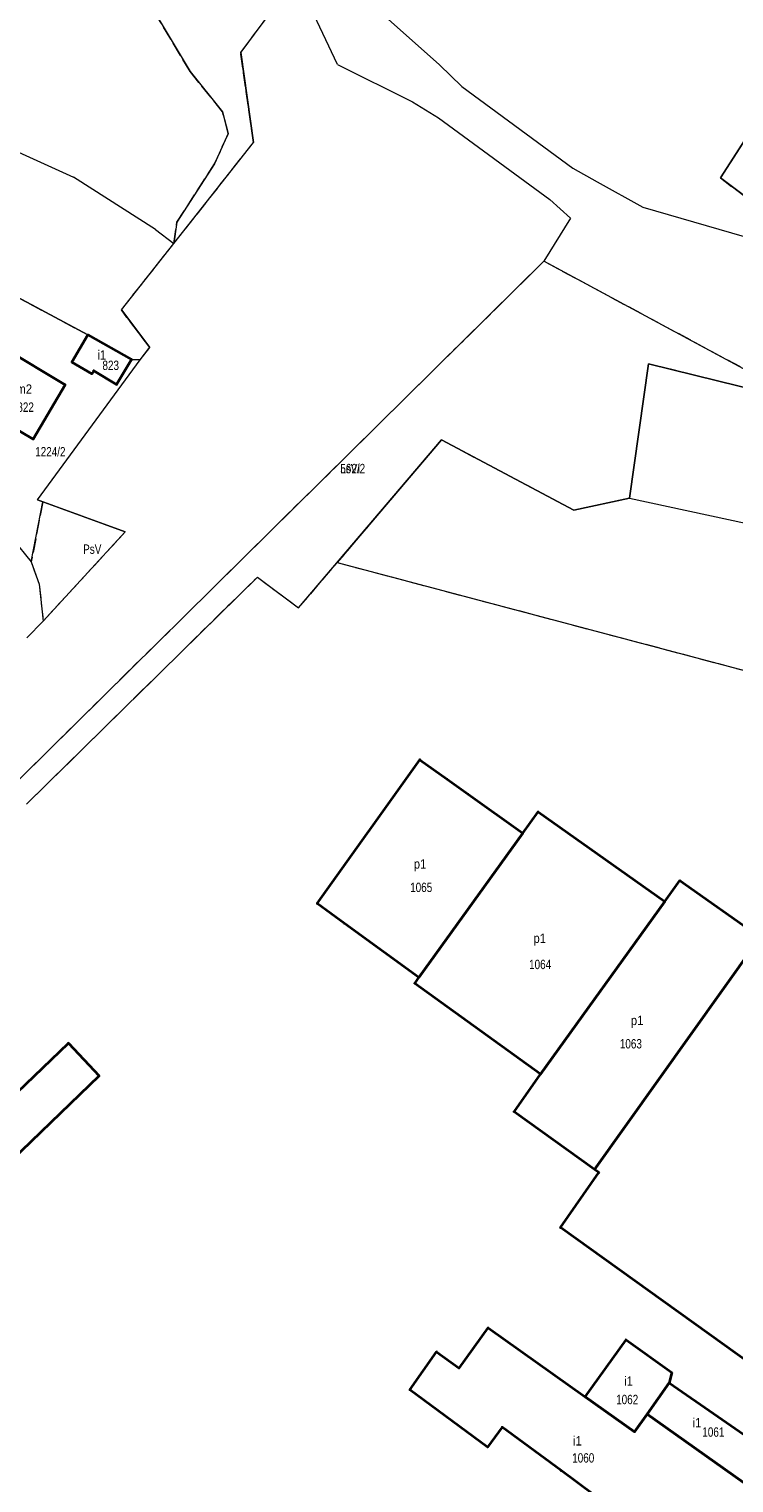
# Model space of a CAD drawing. Header units: metres. Extents: x 7496145 to 7500200, y 5498500 to 5502080.
# Tile 11 of 202: x 7497306 to 7497419, y 5499102 to 5499334. Entities that reach past the tile are written whole.
import ezdxf
from ezdxf.enums import TextEntityAlignment as Align

# ---------------------------------------------------------------- set-up
doc = ezdxf.new("R2010")
doc.units = ezdxf.units.M
doc.header["$MEASUREMENT"] = 0
for name, pattern in [('2.25_0.75', [3, 2.25, -0.75]), ('219-1000', [0]), ('egug-1000', [0])]:
    doc.linetypes.add(name, pattern=pattern)
doc.layers.get('0').update_dxf_attribs({"color": 2, "linetype": 'CONTINUOUS', "lineweight": 5})
for name, color, linetype in [('209-oznaczenie konturu klasyfikacyjnego', 7, 'CONTINUOUS'), ('211-numer działki ewidencyjnej', 7, 'CONTINUOUS'), ('217-kontur klasyfikacyjny', 7, 'CONTINUOUS'), ('218-kontur użytku gruntowego', 7, 'CONTINUOUS'), ('219-działka ewidencyjna', 7, 'CONTINUOUS'), ('312-budynek ewidencyjny', 7, 'CONTINUOUS'), ('312-oznaczenie budynku ewidencyjnego', 7, 'CONTINUOUS'), ('312-oznaczenie budynku ewidencyjnego-Atr117', 7, 'CONTINUOUS'), ('Punkt budynku', 7, 'CONTINUOUS')]:
    doc.layers.add(name, color=color, linetype=linetype)
doc.styles.get("Standard").update_dxf_attribs({"font": 'Working1250', "width": 0.75})

# ---------------------------------------------------------------- blocks, each defined once
blk = doc.blocks.new('PUNKTBUD')
at = {"color": 0}
blk.add_circle((0, 0), 0.09, dxfattribs=at)

msp = doc.modelspace()

# ---------------------------------------------------------------- linework, layer by layer
at = {"layer": '217-kontur klasyfikacyjny', "color": 3, "linetype": '2.25_0.75', "lineweight": 18, "flags": 128}
for points in [[(7497340.18, 5499330.33), (7497349.11, 5499342.35)], [(7497332.07, 5499327.32), (7497327.13, 5499335.55)], [(7497342.23, 5499315.98), (7497340.18, 5499330.33)], [(7497337.28, 5499320.89), (7497332.07, 5499327.32)], [(7497428.59, 5499328.62), (7497416.81, 5499310.32)], [(7497338.19, 5499317.4), (7497337.28, 5499320.89)], [(7497329.47, 5499299.83), (7497342.23, 5499315.98)], [(7497335.99, 5499312.55), (7497338.19, 5499317.4)], [(7497329.96, 5499303.24), (7497335.99, 5499312.55)], [(7497416.81, 5499310.32), (7497443.23, 5499290.54)], [(7497329.47, 5499299.83), (7497329.96, 5499303.24)], [(7497321.1, 5499289.23), (7497329.47, 5499299.83)], [(7497388.61, 5499297.01), (7497229.81, 5499140.27)], [(7497427.94, 5499275.86), (7497388.61, 5499297.01)], [(7497303.71, 5499291.68), (7497315.74, 5499285.27)], [(7497325.63, 5499283.26), (7497321.1, 5499289.23)], [(7497315.74, 5499285.27), (7497322.74, 5499281.31)], [(7497324.13, 5499281.26), (7497325.63, 5499283.26)], [(7497322.74, 5499281.31), (7497324.13, 5499281.26)], [(7497405.32, 5499280.61), (7497402.28, 5499259.15)], [(7497427.16, 5499275.24), (7497405.32, 5499280.61)], [(7497372.24, 5499268.48), (7497355.59, 5499248.89)], [(7497393.39, 5499257.25), (7497372.24, 5499268.48)], [(7497308.55, 5499258.59), (7497306.7, 5499248.98)], [(7497321.72, 5499253.77), (7497308.55, 5499258.59)], [(7497402.28, 5499259.15), (7497393.39, 5499257.25)], [(7497308.61, 5499239.55), (7497321.72, 5499253.77)], [(7497306.7, 5499248.98), (7497307.98, 5499245.41)], [(7497349.42, 5499241.63), (7497355.59, 5499248.89)], [(7497355.59, 5499248.89), (7497465.67, 5499219.73)], [(7497305.95, 5499210.29), (7497342.84, 5499246.57)], [(7497342.84, 5499246.57), (7497349.42, 5499241.63)], [(7497307.98, 5499245.41), (7497308.61, 5499239.55)]]:
    msp.add_lwpolyline(points, dxfattribs=at)
at = {"layer": '218-kontur użytku gruntowego', "color": 3, "linetype": 'egug-1000', "lineweight": 18, "flags": 128}
for points in [[(7497340.18, 5499330.33), (7497349.11, 5499342.35)], [(7497327.13, 5499335.55), (7497332.07, 5499327.32)], [(7497342.23, 5499315.98), (7497340.18, 5499330.33)], [(7497332.07, 5499327.32), (7497337.28, 5499320.89)], [(7497428.59, 5499328.62), (7497416.81, 5499310.32)], [(7497337.28, 5499320.89), (7497338.19, 5499317.4)], [(7497329.47, 5499299.83), (7497342.23, 5499315.98)], [(7497338.19, 5499317.4), (7497335.99, 5499312.55)], [(7497335.99, 5499312.55), (7497329.96, 5499303.24)], [(7497416.81, 5499310.32), (7497443.23, 5499290.54)], [(7497329.96, 5499303.24), (7497329.47, 5499299.83)], [(7497321.1, 5499289.23), (7497329.47, 5499299.83)], [(7497388.61, 5499297.01), (7497229.81, 5499140.27)], [(7497427.94, 5499275.86), (7497388.61, 5499297.01)], [(7497315.74, 5499285.27), (7497303.71, 5499291.68)], [(7497325.63, 5499283.26), (7497321.1, 5499289.23)], [(7497322.74, 5499281.31), (7497315.74, 5499285.27)], [(7497324.13, 5499281.26), (7497325.63, 5499283.26)], [(7497307.68, 5499258.91), (7497324.13, 5499281.26)], [(7497324.13, 5499281.26), (7497322.74, 5499281.31)], [(7497405.32, 5499280.61), (7497402.28, 5499259.15)], [(7497427.16, 5499275.24), (7497405.32, 5499280.61)], [(7497372.24, 5499268.48), (7497355.59, 5499248.89)], [(7497393.39, 5499257.25), (7497372.24, 5499268.48)], [(7497306.7, 5499248.98), (7497308.55, 5499258.59)], [(7497308.55, 5499258.59), (7497307.68, 5499258.91)], [(7497321.72, 5499253.77), (7497308.55, 5499258.59)], [(7497402.28, 5499259.15), (7497393.39, 5499257.25)], [(7497308.61, 5499239.55), (7497321.72, 5499253.77)], [(7497303.76, 5499252.61), (7497306.7, 5499248.98)], [(7497306.7, 5499248.98), (7497307.98, 5499245.41)], [(7497349.42, 5499241.63), (7497355.59, 5499248.89)], [(7497355.59, 5499248.89), (7497465.67, 5499219.73)], [(7497305.95, 5499210.29), (7497342.84, 5499246.57)], [(7497342.84, 5499246.57), (7497349.42, 5499241.63)], [(7497307.98, 5499245.41), (7497308.61, 5499239.55)], [(7497308.61, 5499239.55), (7497306.01, 5499236.88)]]:
    msp.add_lwpolyline(points, dxfattribs=at)
at = {"layer": '219-działka ewidencyjna', "color": 3, "linetype": '219-1000', "lineweight": 18, "flags": 128}
for points in [[(7497416.81, 5499310.32), (7497440.66, 5499347.39)], [(7497416.81, 5499310.32), (7497440.66, 5499347.39)], [(7497340.18, 5499330.33), (7497349.11, 5499342.35)], [(7497355.66, 5499328.42), (7497349.11, 5499342.35)], [(7497362.27, 5499336.98), (7497371.94, 5499328.38)], [(7497362.27, 5499336.98), (7497371.94, 5499328.38)], [(7497340.18, 5499330.33), (7497342.23, 5499315.98)], [(7497355.66, 5499328.42), (7497367.6, 5499322.45)], [(7497371.94, 5499328.38), (7497375.5, 5499324.94)], [(7497371.94, 5499328.38), (7497375.5, 5499324.94)], [(7497375.5, 5499324.94), (7497393.24, 5499311.87)], [(7497375.5, 5499324.94), (7497393.24, 5499311.87)], [(7497367.6, 5499322.45), (7497371.79, 5499319.93)], [(7497371.79, 5499319.93), (7497389.54, 5499306.85)], [(7497329.47, 5499299.83), (7497342.23, 5499315.98)], [(7497302.34, 5499315.49), (7497313.44, 5499310.46)], [(7497393.24, 5499311.87), (7497397.11, 5499309.67)], [(7497393.24, 5499311.87), (7497397.11, 5499309.67)], [(7497326.55, 5499302.1), (7497313.44, 5499310.46)], [(7497397.11, 5499309.67), (7497404.43, 5499305.64)], [(7497397.11, 5499309.67), (7497404.43, 5499305.64)], [(7497443.23, 5499290.54), (7497416.81, 5499310.32)], [(7497443.23, 5499290.54), (7497416.81, 5499310.32)], [(7497389.54, 5499306.85), (7497392.85, 5499303.88)], [(7497404.43, 5499305.64), (7497422.65, 5499300.38)], [(7497404.43, 5499305.64), (7497422.65, 5499300.38)], [(7497326.55, 5499302.1), (7497329.47, 5499299.83)], [(7497392.85, 5499303.88), (7497388.61, 5499297.01)], [(7497321.1, 5499289.23), (7497329.47, 5499299.83)], [(7497229.81, 5499140.27), (7497388.61, 5499297.01)], [(7497427.94, 5499275.86), (7497388.61, 5499297.01)], [(7497303.71, 5499291.68), (7497315.74, 5499285.27)], [(7497321.1, 5499289.23), (7497325.63, 5499283.26)], [(7497315.74, 5499285.27), (7497322.74, 5499281.31)], [(7497324.13, 5499281.26), (7497325.63, 5499283.26)], [(7497307.68, 5499258.91), (7497324.13, 5499281.26)], [(7497322.74, 5499281.31), (7497324.13, 5499281.26)], [(7497402.28, 5499259.15), (7497405.32, 5499280.61)], [(7497405.32, 5499280.61), (7497427.16, 5499275.24)], [(7497349.42, 5499241.63), (7497372.24, 5499268.48)], [(7497372.24, 5499268.48), (7497393.39, 5499257.25)], [(7497307.68, 5499258.91), (7497321.72, 5499253.77)], [(7497393.39, 5499257.25), (7497402.28, 5499259.15)], [(7497402.28, 5499259.15), (7497424.29, 5499254.41)], [(7497308.61, 5499239.55), (7497321.72, 5499253.77)], [(7497303.76, 5499252.61), (7497306.7, 5499248.98)], [(7497306.7, 5499248.98), (7497307.98, 5499245.41)], [(7497305.95, 5499210.29), (7497342.84, 5499246.57)], [(7497342.84, 5499246.57), (7497349.42, 5499241.63)], [(7497307.98, 5499245.41), (7497308.61, 5499239.55)], [(7497306.01, 5499236.88), (7497308.61, 5499239.55)]]:
    msp.add_lwpolyline(points, dxfattribs=at)
at = {"layer": '312-budynek ewidencyjny', "color": 7, "linetype": 'Continuous', "lineweight": 35, "flags": 128}
for points in [[(7497313.21, 5499280.92), (7497315.74, 5499285.27)], [(7497315.74, 5499285.27), (7497322.74, 5499281.31)], [(7497302.38, 5499283.11), (7497312.11, 5499277.29)], [(7497316.37, 5499279.02), (7497313.21, 5499280.92)], [(7497322.74, 5499281.31), (7497320.35, 5499277.32)], [(7497316.68, 5499279.53), (7497316.37, 5499279.02)], [(7497320.35, 5499277.32), (7497316.68, 5499279.53)], [(7497312.11, 5499277.29), (7497307.01, 5499268.59)], [(7497307.01, 5499268.59), (7497299.05, 5499273.3)], [(7497352.4, 5499194.41), (7497368.79, 5499217.4)], [(7497368.79, 5499217.4), (7497373.17, 5499214.28)], [(7497373.17, 5499214.28), (7497376.51, 5499211.9)], [(7497376.51, 5499211.9), (7497385.25, 5499205.67)], [(7497385.25, 5499205.67), (7497387.71, 5499209.08)], [(7497387.71, 5499209.08), (7497407.93, 5499194.75)], [(7497385.25, 5499205.67), (7497368.62, 5499182.6)], [(7497368.62, 5499182.6), (7497385.25, 5499205.67)], [(7497407.93, 5499194.75), (7497410.36, 5499198.08)], [(7497410.36, 5499198.08), (7497423.18, 5499189.08)], [(7497356.75, 5499191.24), (7497352.4, 5499194.41)], [(7497407.93, 5499194.75), (7497388.09, 5499167.18)], [(7497388.09, 5499167.18), (7497407.93, 5499194.75)], [(7497368.62, 5499182.6), (7497356.75, 5499191.24)], [(7497422.25, 5499187.77), (7497396.72, 5499151.94)], [(7497396.72, 5499151.94), (7497422.25, 5499187.77)], [(7497367.97, 5499181.67), (7497368.62, 5499182.6)], [(7497388.09, 5499167.18), (7497367.97, 5499181.67)], [(7497304.46, 5499164.26), (7497312.63, 5499172.13)], [(7497312.63, 5499172.13), (7497317.56, 5499166.89)], [(7497383.84, 5499161.18), (7497388.09, 5499167.18)], [(7497317.56, 5499166.89), (7497283.31, 5499133.92)], [(7497396.72, 5499151.94), (7497383.84, 5499161.18)], [(7497391.26, 5499142.66), (7497397.41, 5499151.44)], [(7497397.41, 5499151.44), (7497396.72, 5499151.94)], [(7497431.42, 5499113.86), (7497391.26, 5499142.66)], [(7497375.09, 5499120.23), (7497379.71, 5499126.66)], [(7497379.71, 5499126.66), (7497395.23, 5499115.63)], [(7497395.23, 5499115.63), (7497401.74, 5499124.75)], [(7497401.74, 5499124.75), (7497409.05, 5499119.5)], [(7497367.19, 5499116.76), (7497371.48, 5499122.83)], [(7497371.48, 5499122.83), (7497375.09, 5499120.23)], [(7497409.05, 5499119.5), (7497408.65, 5499117.85)], [(7497379.6, 5499107.62), (7497367.19, 5499116.76)], [(7497408.65, 5499117.85), (7497405.12, 5499112.88)], [(7497405.12, 5499112.88), (7497408.65, 5499117.85)], [(7497408.65, 5499117.85), (7497424.21, 5499107.14)], [(7497395.23, 5499115.63), (7497403.1, 5499110.04)], [(7497403.1, 5499110.04), (7497395.23, 5499115.63)], [(7497403.1, 5499110.04), (7497405.12, 5499112.88)], [(7497405.12, 5499112.88), (7497403.1, 5499110.04)], [(7497405.12, 5499112.88), (7497420.49, 5499101.95)], [(7497420.49, 5499101.95), (7497405.12, 5499112.88)], [(7497381.94, 5499110.8), (7497379.6, 5499107.62)], [(7497391.37, 5499103.85), (7497381.94, 5499110.8)], [(7497396.59, 5499100), (7497391.37, 5499103.85)]]:
    msp.add_lwpolyline(points, dxfattribs=at)

# ---------------------------------------------------------------- block references
at = {"layer": 'Punkt budynku', "color": 5, "linetype": 'Continuous', "lineweight": 13}
for p in [(7497315.74, 5499285.27), (7497313.21, 5499280.92), (7497322.74, 5499281.31), (7497316.37, 5499279.02), (7497316.68, 5499279.53), (7497312.11, 5499277.29), (7497320.35, 5499277.32), (7497307.01, 5499268.59), (7497368.79, 5499217.4), (7497373.17, 5499214.28), (7497376.51, 5499211.9), (7497387.71, 5499209.08), (7497385.25, 5499205.67), (7497410.36, 5499198.08), (7497352.4, 5499194.41), (7497407.93, 5499194.75), (7497356.75, 5499191.24), (7497367.97, 5499181.67), (7497368.62, 5499182.6), (7497312.63, 5499172.13), (7497388.09, 5499167.18), (7497317.56, 5499166.89), (7497383.84, 5499161.18), (7497396.72, 5499151.94), (7497397.41, 5499151.44), (7497391.26, 5499142.66), (7497379.71, 5499126.66), (7497371.48, 5499122.83), (7497401.74, 5499124.75), (7497375.09, 5499120.23), (7497409.05, 5499119.5), (7497367.19, 5499116.76), (7497408.65, 5499117.85), (7497395.23, 5499115.63), (7497405.12, 5499112.88), (7497381.94, 5499110.8), (7497403.1, 5499110.04), (7497379.6, 5499107.62), (7497391.37, 5499103.85)]:
    msp.add_blockref('PUNKTBUD', p, dxfattribs=at)

# ---------------------------------------------------------------- texts
at = {"layer": '209-oznaczenie konturu klasyfikacyjnego', "color": 3, "linetype": 'Continuous', "lineweight": 18, "width": 0.79}
for s, p in [('LsVI', (7497356.09, 5499263.15)), ('PsV', (7497315, 5499250.28))]:
    msp.add_text(s, height=1.5, dxfattribs=at).set_placement(p)
at = {"layer": '211-numer działki ewidencyjnej', "color": 3, "linetype": 'Continuous', "lineweight": 18, "width": 0.79}
for s, p in [('1224/2', (7497307.33, 5499265.84)), ('562/2', (7497356.09, 5499263.15))]:
    msp.add_text(s, height=1.5, dxfattribs=at).set_placement(p)
at = {"layer": '312-oznaczenie budynku ewidencyjnego', "color": 7, "linetype": 'Continuous', "lineweight": 18, "width": 0.79}
for s, p in [('823', (7497318.08, 5499281.14)), ('822', (7497304.48, 5499274.46)), ('1065', (7497367.25, 5499197.76)), ('1064', (7497386.25, 5499185.45)), ('1063', (7497400.75, 5499172.78)), ('1062', (7497400.16, 5499115.96)), ('1061', (7497413.93, 5499110.76)), ('1060', (7497393.14, 5499106.63))]:
    msp.add_text(s, height=1.5, dxfattribs=at).set_placement(p, align=Align.TOP_LEFT)
at = {"layer": '312-oznaczenie budynku ewidencyjnego-Atr117', "color": 7, "width": 0.9}
for s, p in [('i1', (7497317.98, 5499281.3)), ('m2', (7497305.58, 5499275.85)), ('p1', (7497368.83, 5499200)), ('p1', (7497387.95, 5499188.13)), ('p1', (7497403.51, 5499175.01)), ('i1', (7497402.14, 5499117.4)), ('i1', (7497393.97, 5499107.86))]:
    msp.add_text(s, height=1.5, dxfattribs=at).set_placement(p, align=Align.CENTER)
msp.add_text('i1', height=1.5, dxfattribs=at).set_placement((7497412.37, 5499112.24), align=Align.TOP_LEFT)

doc.saveas('drawing.dxf')
